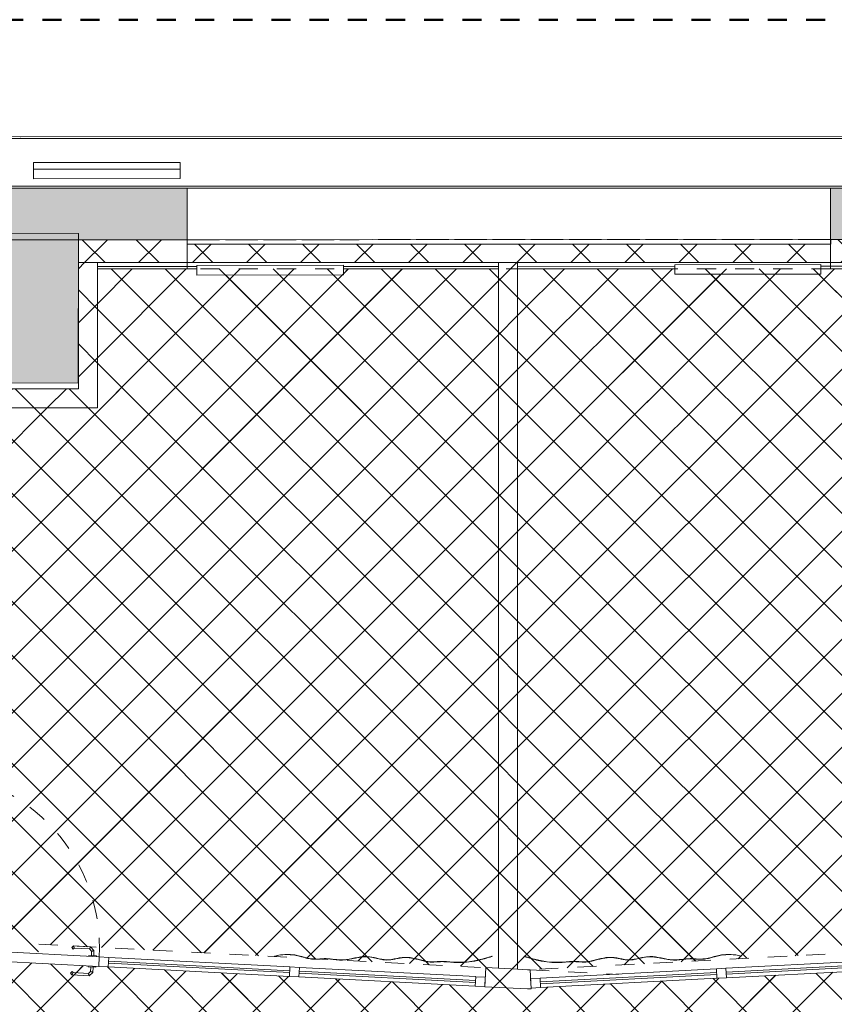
# Model space of a CAD drawing. Header units: metres. Extents: x 82 to 222, y -4 to 154.
# Tile 165 of 214: x 122.95 to 127.21, y 130.41 to 135.57. Entities that reach past the tile are written whole.
import ezdxf

# ---------------------------------------------------------------- set-up
doc = ezdxf.new("R2010")
doc.units = ezdxf.units.M
for name, pattern in [('Centre', [0.0125, 0.0025, -0.001875, 0.00625, -0.001875]), ('Projeté', [0.003969, 0.002381, -0.001587]), ('Tiret', [0.0025, 0.00125, -0.00125])]:
    doc.linetypes.add(name, pattern=pattern)
doc.layers.add('A-AREA', color=9, linetype='Tiret', lineweight=5, true_color=0x808080)
doc.layers.add('A-DETL', color=7, linetype='Continuous', lineweight=5, true_color=0x00a600)
for name, color, linetype, lineweight in [('A-AREA-PATT', 7, 'Continuous', 5), ('A-DETL-GENF', 7, 'Continuous', 5), ('A-DOOR', 7, 'Continuous', 5), ('A-GENM', 7, 'Continuous', 5), ('A-GLAZ', 7, 'Continuous', 5), ('A-GLAZ-CURT', 7, 'Continuous', 5), ('A-GLAZ-CWMG', 7, 'Continuous', 5), ('A-WALL', 7, 'Continuous', 5), ('I-WALL', 7, 'Continuous', 5), ('Q-SPCQ', 7, 'Continuous', 5), ('S-COLS', 7, 'Continuous', 5)]:
    doc.layers.add(name, color=color, linetype=linetype, lineweight=lineweight)
doc.layers.add('A-WALL-PATT', color=7, linetype='Continuous', true_color=0x2a2a2a)
pattern_1 = [(45, (-65.317, 107.194), (-0.14142136, 0.14142136), []), (135, (-65.317, 107.194), (-0.14142136, -0.14142136), [])]

# ---------------------------------------------------------------- blocks, each defined once
blk = doc.blocks.new('Profil creux rectangulaire RHS - 270x75RHS-5286565-DCE-Plan de reperage des sol- rez de rue-200 - Dépendante 1')
at = {"layer": 'S-COLS'}
blk.add_line((-0.0293, 0.135), (-0.0315, 0.135), dxfattribs=at)
blk = doc.blocks.new('OMD_1PP - GRZ_simple 2-4746474-DCE-Plan de reperage des sol- rez de rue-200 - Dépendante 1')
at = {"layer": 'A-DOOR'}
for p, q in [((-0.4625, 0.955), (-0.4125, 0.955)), ((-0.4625, 0.955), (-0.4625, 0.025)), ((-0.4025, 0.955), (-0.4625, 0.955)), ((-0.4125, 0.955), (-0.4125, 0.025)), ((0.325, 0.076), (0.3161, 0.0671)), ((0.3161, 0.0671), (0.3246, 0.0587)), ((0.3299, 0.064), (0.3246, 0.0587)), ((0.415, 0.076), (0.325, 0.076)), ((0.3299, 0.064), (0.41, 0.064)), ((0.41, 0.064), (0.4215, 0.0525)), ((0.4335, 0.0575), (0.415, 0.076)), ((0.4215, 0.0525), (0.4215, 0.03)), ((0.4335, 0.03), (0.4335, 0.0575)), ((-0.4125, 0.025), (-0.4625, 0.025)), ((0.4625, 0.025), (-0.4625, 0.025)), ((-0.4625, 0.025), (-0.4625, -0.025)), ((0.4475, 0.03), (0.4075, 0.03)), ((0.4075, 0.025), (0.4075, 0.03)), ((0.4475, 0.025), (0.4475, 0.03)), ((0.4625, -0.025), (0.4625, 0.025)), ((-0.4625, -0.025), (0.4625, -0.025)), ((0.4075, -0.03), (0.4075, -0.025)), ((0.4075, -0.03), (0.4475, -0.03)), ((0.4215, -0.03), (0.4215, -0.0527)), ((0.4335, -0.03), (0.4335, -0.0577)), ((0.4475, -0.03), (0.4475, -0.025)), ((0.3247, -0.0587), (0.3162, -0.0672)), ((0.3162, -0.0672), (0.325, -0.076)), ((0.3247, -0.0587), (0.33, -0.064)), ((0.4151, -0.076), (0.325, -0.076)), ((0.4102, -0.064), (0.33, -0.064)), ((0.4215, -0.0527), (0.4102, -0.064)), ((0.4335, -0.0577), (0.4151, -0.076))]:
    blk.add_line(p, q, dxfattribs=at)
at = {"layer": 'A-DOOR', "linetype": 'Tiret'}
blk.add_arc((-0.4625, 0.025), 0.925, 360, 90, dxfattribs=at)
at = {"layer": 'A-DOOR'}
for points in [[(0.325, 0.076), (0.3255, 0.0747), (0.3266, 0.072), (0.3283, 0.0679), (0.3294, 0.0653), (0.3299, 0.064)], [(0.415, 0.076), (0.4145, 0.0747), (0.4133, 0.072), (0.4117, 0.0679), (0.4105, 0.0653), (0.41, 0.064)], [(0.4335, 0.0575), (0.4322, 0.0569), (0.4295, 0.0558), (0.4255, 0.0541), (0.4228, 0.053), (0.4215, 0.0525)], [(0.33, -0.064), (0.3294, -0.0653), (0.3283, -0.068), (0.3266, -0.0721), (0.3255, -0.0747), (0.325, -0.076)], [(0.4102, -0.064), (0.4107, -0.0653), (0.4118, -0.068), (0.4135, -0.0721), (0.4146, -0.0747), (0.4151, -0.076)], [(0.4215, -0.0527), (0.4228, -0.0532), (0.4255, -0.0543), (0.4295, -0.056), (0.4322, -0.0571), (0.4335, -0.0577)]]:
    blk.add_open_spline(points, degree=3, dxfattribs=at)
blk = doc.blocks.new('Meneau rectangulaire - ht 100x50-5394103-DCE-Plan de reperage des sol- rez de rue-200 - Dépendante 1')
at = {"layer": 'A-GLAZ-CWMG'}
for p, q in [((124.3609, 130.6032), (123.4122, 130.6529)), ((124.3583, 130.5532), (123.4096, 130.603))]:
    blk.add_line(p, q, dxfattribs=at)
blk = doc.blocks.new('Meneau rectangulaire - ht 100x50-5394108-DCE-Plan de reperage des sol- rez de rue-200 - Dépendante 1')
at = {"layer": 'A-GLAZ-CWMG'}
for p, q in [((126.5953, 130.5934), (125.6716, 130.545)), ((126.5979, 130.5435), (125.6742, 130.4951))]:
    blk.add_line(p, q, dxfattribs=at)
blk = doc.blocks.new('A6305 - Drapes - A6305 - Drapes_ Pair 36_x 3_-V57-DCE-Plan de reperage des sol- rez de rue-200 - Dépendante 1')
at = {"layer": 'Q-SPCQ', "true_color": 0x787878}
h = blk.add_hatch(dxfattribs=at)
h.set_pattern_fill('FP_10', color=8, style=0, pattern_type=2)
h.set_pattern_definition([(43.782, (-192.676, -19.76), (-0.41488, 0.432905), []), (133.782, (-192.676, -19.76), (-0.432905, -0.41488), [])])
h.paths.add_polyline_path([(-1.1373, -0.3954), (-1.1378, -0.3942), (-1.1718, -0.3927), (-1.2122, -0.3874), (-1.2599, -0.3765), (-1.2598, -0.3776), (-1.2086, -0.389), (-1.1713, -0.3939)])
h.paths.add_polyline_path([(-0.3639, -0.3927), (-0.2587, -0.373), (-0.2211, -0.3743), (-0.2212, -0.3733), (-0.259, -0.3719), (-0.2912, -0.3754), (-0.3644, -0.3917)])
at = {"layer": 'Q-SPCQ'}
for p, q in [((-1.316, -0.3585), (-1.316, -0.3597)), ((-0.1771, -0.3828), (-0.1768, -0.3818))]:
    blk.add_line(p, q, dxfattribs=at)
for points, knots in [([(-0.1768, -0.3818), (-0.2636, -0.3585), (-0.3634, -0.4051), (-0.4503, -0.3818), (-0.5369, -0.4051), (-0.6648, -0.3585), (-0.7646, -0.4051), (-0.8644, -0.3585), (-0.9922, -0.4051), (-1.0562, -0.3818), (-1.1881, -0.4051), (-1.316, -0.3585)], [0, 0, 0, 0, 0.173053, 0.346005, 0.534447, 0.734953, 0.947626, 1.160298, 1.347851, 1.549659, 1.751467, 1.751467, 1.751467, 1.751467]), ([(-1.316, -0.3597), (-1.2888, -0.3695), (-1.2401, -0.384), (-1.1814, -0.394), (-1.1348, -0.3961), (-1.1043, -0.3944), (-1.0837, -0.393), (-1.0654, -0.3923), (-1.0458, -0.3928), (-1.0258, -0.3945), (-1.0074, -0.396), (-0.9917, -0.396), (-0.9781, -0.3946), (-0.9635, -0.3921), (-0.9439, -0.3876), (-0.9191, -0.3815), (-0.8939, -0.3765), (-0.8695, -0.3744), (-0.8464, -0.3763), (-0.8242, -0.3805), (-0.8027, -0.3854), (-0.7817, -0.3894), (-0.7607, -0.3908), (-0.7398, -0.3884), (-0.7188, -0.384), (-0.6974, -0.3792), (-0.6753, -0.3756), (-0.6521, -0.3749), (-0.6274, -0.378), (-0.602, -0.3832), (-0.5766, -0.389), (-0.5559, -0.393), (-0.5399, -0.395), (-0.5244, -0.3958), (-0.506, -0.3951), (-0.4886, -0.3933), (-0.475, -0.3919), (-0.4615, -0.3908), (-0.4482, -0.3903), (-0.4347, -0.3911), (-0.4208, -0.3924), (-0.4026, -0.3942), (-0.3785, -0.3946), (-0.3511, -0.3913), (-0.3225, -0.3832), (-0.292, -0.3761), (-0.26, -0.3722), (-0.2225, -0.3731), (-0.193, -0.3785), (-0.1771, -0.3828)], [0, 0, 0, 0, 0.042719, 0.085437, 0.128156, 0.170875, 0.192234, 0.213594, 0.256312, 0.299031, 0.34175, 0.384468, 0.405828, 0.427187, 0.469906, 0.512625, 0.555343, 0.598062, 0.640781, 0.683499, 0.726218, 0.768937, 0.811656, 0.854374, 0.897093, 0.939812, 0.98253, 1.025249, 1.067968, 1.110687, 1.153405, 1.196124, 1.217483, 1.238843, 1.281562, 1.32428, 1.34564, 1.366999, 1.409718, 1.431077, 1.452436, 1.495155, 1.537874, 1.580593, 1.623311, 1.65535, 1.687389, 1.719428, 1.751467, 1.751467, 1.751467, 1.751467]), ([(-1.0651, -0.3913), (-1.0296, -0.3913), (-1.0043, -0.3986), (-0.9656, -0.3911), (-0.958, -0.3894)], [-1.5285534, -1.5285534, -1.5285534, -1.5285534, -1.3478512, -1.3056393, -1.3056393, -1.3056393, -1.3056393]), ([(-0.9571, -0.3905), (-0.9605, -0.3913), (-0.9676, -0.3928), (-0.9781, -0.3946), (-0.9917, -0.396), (-1.0074, -0.396), (-1.0258, -0.3945), (-1.0444, -0.3929), (-1.0581, -0.3925), (-1.0646, -0.3925)], [-0.4458281, -0.4458281, -0.4458281, -0.4458281, -0.4271872, -0.4058278, -0.3844685, -0.3417497, -0.299031, -0.2563123, -0.222914, -0.222914, -0.222914, -0.222914]), ([(-0.8844, -0.3746), (-0.8809, -0.3743), (-0.8368, -0.3714), (-0.7646, -0.4051), (-0.6648, -0.3585), (-0.5369, -0.4051), (-0.453, -0.3826), (-0.3974, -0.3961), (-0.3644, -0.3917)], [-1.1782599, -1.1782599, -1.1782599, -1.1782599, -1.1602982, -0.9476257, -0.7349533, -0.5344467, -0.3460053, -0.1910692, -0.1910692, -0.1910692, -0.1910692]), ([(-0.3639, -0.3927), (-0.3687, -0.3933), (-0.3823, -0.3946), (-0.4026, -0.3942), (-0.4208, -0.3924), (-0.4347, -0.3911), (-0.4482, -0.3903), (-0.4615, -0.3908), (-0.475, -0.3919), (-0.4886, -0.3933), (-0.506, -0.3951), (-0.5244, -0.3958), (-0.5399, -0.395), (-0.5559, -0.393), (-0.5766, -0.389), (-0.602, -0.3832), (-0.6274, -0.378), (-0.6521, -0.3749), (-0.6753, -0.3756), (-0.6974, -0.3792), (-0.7188, -0.384), (-0.7398, -0.3884), (-0.7607, -0.3908), (-0.7817, -0.3894), (-0.8027, -0.3854), (-0.8242, -0.3805), (-0.8464, -0.3763), (-0.8663, -0.3746), (-0.879, -0.3753), (-0.8837, -0.3758)], [-1.5603982, -1.5603982, -1.5603982, -1.5603982, -1.5378738, -1.4951551, -1.4524364, -1.431077, -1.4097177, -1.3669989, -1.3456396, -1.3242802, -1.2815615, -1.2388428, -1.2174834, -1.1961241, -1.1534054, -1.1106866, -1.0679679, -1.0252492, -0.9825305, -0.9398118, -0.8970931, -0.8543743, -0.8116556, -0.7689369, -0.7262182, -0.6834995, -0.6407808, -0.598062, -0.5732075, -0.5732075, -0.5732075, -0.5732075])]:
    blk.add_open_spline(points, degree=3, knots=knots, dxfattribs=at)
blk = doc.blocks.new('Meneau rectangulaire - ht 100x50-5394109-DCE-Plan de reperage des sol- rez de rue-200 - Dépendante 1')
at = {"layer": 'A-GLAZ-CWMG'}
for p, q in [((127.5939, 130.6458), (126.6452, 130.5961)), ((127.5965, 130.5958), (126.6478, 130.5461))]:
    blk.add_line(p, q, dxfattribs=at)
blk = doc.blocks.new('OMD_Ouvrant - Oscillo Battant-4982624-DCE-Plan de reperage des sol- rez de rue-200 - Dépendante 1')
at = {"layer": 'A-GLAZ'}
for p, q in [((-0.3838, -0.05), (-0.3838, 0)), ((-0.3838, 0), (0.3838, 0)), ((0.3838, -0.05), (-0.3838, -0.05)), ((0.3838, 0), (0.3838, -0.05))]:
    blk.add_line(p, q, dxfattribs=at)
blk = doc.blocks.new('Panneau système - Vitré _vitro-4698973-DCE-Plan de reperage des sol- rez de rue-200 - Dépendante 1')
at = {"layer": 'A-GLAZ-CURT'}
for p, q in [((-0.475, 0.005), (0.475, 0.005)), ((-0.475, -0.005), (-0.475, 0.005)), ((0.475, -0.005), (0.475, 0.005)), ((0.475, -0.005), (-0.475, -0.005))]:
    blk.add_line(p, q, dxfattribs=at)
blk = doc.blocks.new('Meneau rectangulaire - 50x50 Int-4698787-DCE-Plan de reperage des sol- rez de rue-200 - Dépendante 1')
at = {"layer": 'A-GLAZ-CWMG'}
for p, q in [((0, 0.025), (-0.05, 0.025)), ((-0.05, 0.025), (-0.05, -0.025)), ((0, 0.025), (0, -0.025)), ((-0.05, -0.025), (0, -0.025))]:
    blk.add_line(p, q, dxfattribs=at)
blk = doc.blocks.new('Meneau rectangulaire - 50x50 Int-4698834-DCE-Plan de reperage des sol- rez de rue-200 - Dépendante 1')
at = {"layer": 'A-GLAZ-CWMG'}
for p, q in [((0.025, 0.025), (-0.025, 0.025)), ((0.025, 0.025), (0.025, -0.025)), ((-0.025, -0.025), (0.025, -0.025))]:
    blk.add_line(p, q, dxfattribs=at)
blk = doc.blocks.new('Meneau rectangulaire - 50x50 Int-V58-DCE-Plan de reperage des sol- rez de rue-200 - Dépendante 1')
at = {"layer": 'A-GLAZ-CWMG'}
for p, q in [((0, 0.025), (-0.05, 0.025)), ((-0.05, 0.025), (-0.05, -0.025)), ((0, 0.025), (0, -0.025)), ((-0.05, -0.025), (0, -0.025))]:
    blk.add_line(p, q, dxfattribs=at)
blk = doc.blocks.new('Panneau système - Vitré _vitro-4698978-DCE-Plan de reperage des sol- rez de rue-200 - Dépendante 1')
at = {"layer": 'A-GLAZ-CURT'}
for p, q in [((-0.4625, 0.005), (0.4625, 0.005)), ((-0.4625, -0.005), (-0.4625, 0.005)), ((0.4625, -0.005), (0.4625, 0.005)), ((0.4625, -0.005), (-0.4625, -0.005))]:
    blk.add_line(p, q, dxfattribs=at)
blk = doc.blocks.new('Meneau rectangulaire - 50x50 Int-V60-DCE-Plan de reperage des sol- rez de rue-200 - Dépendante 1')
at = {"layer": 'A-GLAZ-CWMG'}
for p, q in [((0.025, 0.025), (-0.025, 0.025)), ((-0.025, 0.025), (-0.025, -0.025)), ((0.025, 0.025), (0.025, -0.025)), ((-0.025, -0.025), (0.025, -0.025))]:
    blk.add_line(p, q, dxfattribs=at)
blk = doc.blocks.new('Meneau rectangulaire - ht 100x50-5394105-DCE-Plan de reperage des sol- rez de rue-200 - Dépendante 1')
at = {"layer": 'A-GLAZ-CWMG'}
for p, q in [((125.3346, 130.5522), (124.4109, 130.6006)), ((125.332, 130.5022), (124.4083, 130.5506))]:
    blk.add_line(p, q, dxfattribs=at)
blk = doc.blocks.new('A6305 - Drapes - A6305 - Drapes_ Pair 36_x 3_-V63-DCE-Plan de reperage des sol- rez de rue-200 - Dépendante 1')
at = {"layer": 'Q-SPCQ', "true_color": 0x787878}
h = blk.add_hatch(dxfattribs=at)
h.set_pattern_fill('FP_12', color=8, style=0, pattern_type=2)
h.set_pattern_definition([(226.218, (188.879, 27.874), (0.432905, -0.41488), []), (316.218, (188.879, 27.874), (0.41488, 0.432905), [])])
h.paths.add_polyline_path([(-1.1373, 0.3954), (-1.1713, 0.3939), (-1.2119, 0.3885), (-1.2598, 0.3776), (-1.2599, 0.3765), (-1.2122, 0.3874), (-1.1718, 0.3927), (-1.1093, 0.3934), (-1.1087, 0.3946)])
h.paths.add_polyline_path([(-0.9571, 0.3905), (-0.958, 0.3894), (-0.8844, 0.3746), (-0.8837, 0.3758), (-0.9209, 0.3821), (-0.9393, 0.3864)])
h.paths.add_polyline_path([(-0.3639, 0.3927), (-0.3644, 0.3917), (-0.259, 0.3719), (-0.2212, 0.3733), (-0.2211, 0.3743), (-0.2587, 0.373), (-0.2907, 0.3764), (-0.3423, 0.3885)])
at = {"layer": 'Q-SPCQ'}
for p, q in [((-0.1768, 0.3818), (-0.1771, 0.3828)), ((-1.316, 0.3597), (-1.316, 0.3585))]:
    blk.add_line(p, q, dxfattribs=at)
for points, knots in [([(-1.316, 0.3585), (-1.1881, 0.4051), (-1.0562, 0.3818), (-0.9922, 0.4051), (-0.8644, 0.3585), (-0.7646, 0.4051), (-0.6648, 0.3585), (-0.5369, 0.4051), (-0.4503, 0.3818), (-0.3634, 0.4051), (-0.2636, 0.3585), (-0.1768, 0.3818)], [-1.751467, -1.751467, -1.751467, -1.751467, -1.549659, -1.347851, -1.160298, -0.947626, -0.734953, -0.534447, -0.346005, -0.173053, 0, 0, 0, 0]), ([(-0.1771, 0.3828), (-0.193, 0.3785), (-0.2225, 0.3731), (-0.26, 0.3722), (-0.292, 0.3761), (-0.3225, 0.3832), (-0.3511, 0.3913), (-0.3785, 0.3946), (-0.4026, 0.3942), (-0.4208, 0.3924), (-0.4347, 0.3911), (-0.4482, 0.3903), (-0.4615, 0.3908), (-0.475, 0.3919), (-0.4886, 0.3933), (-0.506, 0.3951), (-0.5244, 0.3958), (-0.5399, 0.395), (-0.5559, 0.393), (-0.5766, 0.389), (-0.602, 0.3832), (-0.6274, 0.378), (-0.6521, 0.3749), (-0.6753, 0.3756), (-0.6974, 0.3792), (-0.7188, 0.384), (-0.7398, 0.3884), (-0.7607, 0.3908), (-0.7817, 0.3894), (-0.8027, 0.3854), (-0.8242, 0.3805), (-0.8464, 0.3763), (-0.8695, 0.3744), (-0.8939, 0.3765), (-0.9191, 0.3815), (-0.9439, 0.3876), (-0.9635, 0.3921), (-0.9781, 0.3946), (-0.9917, 0.396), (-1.0074, 0.396), (-1.0258, 0.3945), (-1.0458, 0.3928), (-1.0654, 0.3923), (-1.0837, 0.393), (-1.1043, 0.3944), (-1.1348, 0.3961), (-1.1814, 0.394), (-1.2401, 0.384), (-1.2888, 0.3695), (-1.316, 0.3597)], [-1.751467, -1.751467, -1.751467, -1.751467, -1.719428, -1.687389, -1.65535, -1.623311, -1.580593, -1.537874, -1.495155, -1.452436, -1.431077, -1.409718, -1.366999, -1.34564, -1.32428, -1.281562, -1.238843, -1.217483, -1.196124, -1.153405, -1.110687, -1.067968, -1.025249, -0.98253, -0.939812, -0.897093, -0.854374, -0.811656, -0.768937, -0.726218, -0.683499, -0.640781, -0.598062, -0.555343, -0.512625, -0.469906, -0.427187, -0.405828, -0.384468, -0.34175, -0.299031, -0.256312, -0.213594, -0.192234, -0.170875, -0.128156, -0.085437, -0.042719, 0, 0, 0, 0]), ([(-0.958, 0.3894), (-0.9656, 0.3911), (-1.0043, 0.3986), (-1.0296, 0.3913), (-1.0651, 0.3913)], [1.3056393, 1.3056393, 1.3056393, 1.3056393, 1.3478512, 1.5285534, 1.5285534, 1.5285534, 1.5285534]), ([(-1.0646, 0.3925), (-1.0581, 0.3925), (-1.0444, 0.3929), (-1.0258, 0.3945), (-1.0074, 0.396), (-0.9917, 0.396), (-0.9781, 0.3946), (-0.9676, 0.3928), (-0.9605, 0.3913), (-0.9571, 0.3905)], [0.222914, 0.222914, 0.222914, 0.222914, 0.2563123, 0.299031, 0.3417497, 0.3844685, 0.4058278, 0.4271872, 0.4458281, 0.4458281, 0.4458281, 0.4458281]), ([(-0.3644, 0.3917), (-0.3974, 0.3961), (-0.453, 0.3826), (-0.5369, 0.4051), (-0.6648, 0.3585), (-0.7646, 0.4051), (-0.8368, 0.3714), (-0.8809, 0.3743), (-0.8844, 0.3746)], [0.1910692, 0.1910692, 0.1910692, 0.1910692, 0.3460053, 0.5344467, 0.7349533, 0.9476257, 1.1602982, 1.1782599, 1.1782599, 1.1782599, 1.1782599]), ([(-0.8837, 0.3758), (-0.879, 0.3753), (-0.8663, 0.3746), (-0.8464, 0.3763), (-0.8242, 0.3805), (-0.8027, 0.3854), (-0.7817, 0.3894), (-0.7607, 0.3908), (-0.7398, 0.3884), (-0.7188, 0.384), (-0.6974, 0.3792), (-0.6753, 0.3756), (-0.6521, 0.3749), (-0.6274, 0.378), (-0.602, 0.3832), (-0.5766, 0.389), (-0.5559, 0.393), (-0.5399, 0.395), (-0.5244, 0.3958), (-0.506, 0.3951), (-0.4886, 0.3933), (-0.475, 0.3919), (-0.4615, 0.3908), (-0.4482, 0.3903), (-0.4347, 0.3911), (-0.4208, 0.3924), (-0.4026, 0.3942), (-0.3823, 0.3946), (-0.3687, 0.3933), (-0.3639, 0.3927)], [0.5732075, 0.5732075, 0.5732075, 0.5732075, 0.598062, 0.6407808, 0.6834995, 0.7262182, 0.7689369, 0.8116556, 0.8543743, 0.8970931, 0.9398118, 0.9825305, 1.0252492, 1.0679679, 1.1106866, 1.1534054, 1.1961241, 1.2174834, 1.2388428, 1.2815615, 1.3242802, 1.3456396, 1.3669989, 1.4097177, 1.431077, 1.4524364, 1.4951551, 1.5378738, 1.5603982, 1.5603982, 1.5603982, 1.5603982])]:
    blk.add_open_spline(points, degree=3, knots=knots, dxfattribs=at)
blk = doc.blocks.new('OMD_Ouvrant - Oscillo Battant-4982625-DCE-Plan de reperage des sol- rez de rue-200 - Dépendante 1')
at = {"layer": 'A-GLAZ'}
for p, q in [((-0.3825, -0.05), (-0.3825, 0)), ((-0.3825, 0), (0.3825, 0)), ((0.3825, -0.05), (-0.3825, -0.05)), ((0.3825, 0), (0.3825, -0.05))]:
    blk.add_line(p, q, dxfattribs=at)
blk = doc.blocks.new('Ouverture-Fenêtre-Carrée - 3370x 1000mm-4885515-DCE-Plan de reperage des sol- rez de rue-200 - Dépendante 1')
at = {"layer": 'A-GENM'}
for p, q in [((-1.6932, -0.135), (-1.6932, 0.135)), ((1.6768, 0.135), (1.6768, -0.135))]:
    blk.add_line(p, q, dxfattribs=at)
at = {"layer": 'A-GENM', "linetype": 'Projeté'}
for p, q in [((-1.6932, 0.135), (1.6768, 0.135)), ((1.6768, -0.135), (-1.6932, -0.135))]:
    blk.add_line(p, q, dxfattribs=at)
blk = doc.blocks.new('Ouverture-Fenêtre-Carrée - 3370x 1000mm-4899162-DCE-Plan de reperage des sol- rez de rue-200 - Dépendante 1')
at = {"layer": 'A-GENM', "linetype": 'Projeté'}
for p, q in [((1.6768, 0.135), (-1.6932, 0.135)), ((-1.6932, -0.135), (1.6768, -0.135))]:
    blk.add_line(p, q, dxfattribs=at)
at = {"layer": 'A-GENM'}
for p, q in [((-1.6932, 0.135), (-1.6932, -0.135)), ((1.6768, -0.135), (1.6768, 0.135))]:
    blk.add_line(p, q, dxfattribs=at)
blk = doc.blocks.new('Ouverture-Fenêtre-Carrée - 3370x 1000mm-4899175-DCE-Plan de reperage des sol- rez de rue-200 - Dépendante 1')
at = {"layer": 'A-GENM'}
for p, q in [((-1.6932, -0.0765), (-1.6932, 0.0765)), ((1.6768, 0.0765), (1.6768, -0.0765))]:
    blk.add_line(p, q, dxfattribs=at)
at = {"layer": 'A-GENM', "linetype": 'Projeté'}
for p, q in [((-1.6932, 0.0765), (1.6768, 0.0765)), ((1.6768, -0.0765), (-1.6932, -0.0765))]:
    blk.add_line(p, q, dxfattribs=at)

msp = doc.modelspace()

# ---------------------------------------------------------------- hatches: boundary and pattern name
at = {"layer": 'A-AREA-PATT', "true_color": 0x808080}
h = msp.add_hatch(dxfattribs=at)
h.set_pattern_fill('FP_1', color=8, style=0, pattern_type=2)
h.set_pattern_definition(pattern_1)
h.paths.add_polyline_path([(125.4538, 130.596), (125.4538, 134.261), (124.6412, 134.2605), (124.6412, 134.2296), (123.8735, 134.2285), (123.8735, 134.2606), (123.353, 134.2605), (123.353, 133.5327), (122.3264, 133.5327), (122.3264, 130.7599), (122.3913, 130.7565), (122.3886, 130.7065), (123.0437, 130.6722), (123.0464, 130.7221), (124.442, 130.6511), (124.3859, 130.6644), (124.3623, 130.6674), (124.3247, 130.6669), (124.3248, 130.6679), (124.3706, 130.6674), (124.399, 130.6633), (124.4676, 130.6477), (125.4213, 130.5977)])
h.paths.add_polyline_path([(125.2402, 130.6263), (125.2408, 130.6275), (125.2748, 130.6283), (125.3152, 130.6328), (125.3845, 130.649), (125.3631, 130.6415), (125.315, 130.6316), (125.2743, 130.6271), (125.2408, 130.6263)])
h = msp.add_hatch(dxfattribs=at)
h.set_pattern_fill('FP_1', color=8, style=0, pattern_type=2)
h.set_pattern_definition(pattern_1)
h.paths.add_polyline_path([(125.6053, 130.588), (127.6851, 130.6979), (127.6905, 130.7019), (127.7785, 130.7065), (127.7851, 130.7023), (127.9638, 130.7116), (127.9662, 130.6653), (128.6175, 130.6994), (128.6151, 130.7458), (128.6838, 130.7494), (128.6838, 133.5327), (127.6538, 133.5327), (127.6538, 134.2615), (127.1416, 134.261), (127.1416, 134.2333), (126.3766, 134.2322), (126.3765, 134.2612), (125.5538, 134.261), (125.5538, 130.5907), (125.5981, 130.5884)])
h.paths.add_polyline_path([(125.7673, 130.6263), (125.7226, 130.6283), (125.6868, 130.6328), (125.6216, 130.6482), (125.6499, 130.6415), (125.7028, 130.6316), (125.7332, 130.6283), (125.7958, 130.6289), (125.7913, 130.6275)])
h.paths.add_polyline_path([(125.9473, 130.635), (125.9473, 130.6363), (126.0197, 130.6525), (126.0197, 130.6513), (125.9825, 130.644), (125.9641, 130.6393)])
h.paths.add_polyline_path([(126.5405, 130.6455), (126.5405, 130.6466), (126.6452, 130.6685), (126.6887, 130.6669), (126.6827, 130.6669), (126.6449, 130.6674), (126.6127, 130.6632), (126.5612, 130.6499)])
at = {"layer": 'A-AREA-PATT', "true_color": 0x696969}
h = msp.add_hatch(dxfattribs=at)
h.set_pattern_fill('FP_1', color=251, style=0, pattern_type=2)
h.set_pattern_definition(pattern_1)
h.paths.add_polyline_path([(130.5924, 117.699), (132.0224, 117.699), (132.0224, 117.749), (132.1693, 117.749), (132.1693, 117.7456), (135.0933, 117.7465), (135.0933, 118.4964), (135.99, 118.4964), (135.9887, 130.8493), (135.9287, 130.8493), (135.9287, 130.8993), (134.4987, 130.8993), (134.4987, 130.8493), (134.3237, 130.8493), (134.3237, 130.8393), (134.2887, 130.8393), (134.2887, 130.8793), (134.2737, 130.8793), (134.2737, 130.8893), (134.3237, 130.8893), (134.3237, 130.8993), (132.6237, 130.8993), (132.6237, 130.8893), (132.6737, 130.8893), (132.6737, 130.8793), (132.6587, 130.8793), (132.6587, 130.8393), (132.6237, 130.8393), (132.6237, 130.8493), (132.5021, 130.8493), (130.0837, 130.7215), (130.0839, 130.7176), (130.07, 130.7166), (130.0714, 130.6893), (130.0522, 130.6698), (129.964, 130.6652), (129.956, 130.675), (129.9628, 130.6825), (129.9683, 130.6775), (130.0503, 130.6837), (130.0592, 130.6936), (130.058, 130.7162), (130.044, 130.716), (130.0437, 130.7205), (128.6203, 130.6459), (128.6188, 130.6494), (127.7014, 130.6013), (127.7014, 130.5963), (127.6877, 130.5952), (127.6909, 130.5711), (127.7008, 130.5622), (127.7827, 130.5685), (127.7865, 130.5715), (127.7935, 130.5625), (127.7846, 130.5546), (127.6965, 130.55), (127.677, 130.5692), (127.6757, 130.595), (127.6616, 130.5958), (127.6614, 130.5992), (125.6242, 130.4925), (125.6229, 130.4888), (125.5862, 130.4889), (123.3447, 130.6056), (123.3445, 130.6014), (123.3305, 130.6019), (123.329, 130.5745), (123.3068, 130.5573), (123.2197, 130.5618), (123.2114, 130.5711), (123.2216, 130.5777), (123.2254, 130.5735), (123.3068, 130.5706), (123.3173, 130.5801), (123.3173, 130.6028), (123.3046, 130.6056), (123.3045, 130.6085), (121.1642, 130.7206), (121.1639, 130.7157), (121.1499, 130.7162), (121.1501, 130.6923), (121.1595, 130.6818), (121.2419, 130.6797), (121.2452, 130.6826), (121.253, 130.6736), (121.241, 130.6655), (121.1539, 130.6701), (121.1367, 130.6923), (121.1365, 130.7171), (121.124, 130.7177), (121.124, 130.7228), (119.0825, 130.8295), (118.4184, 130.8295), (118.4184, 130.8195), (118.3834, 130.8195), (118.3834, 130.8595), (118.3684, 130.8595), (118.3684, 130.8695), (118.4184, 130.8695), (118.4184, 130.8795), (116.7184, 130.8795), (116.7184, 130.8695), (116.7684, 130.8695), (116.7684, 130.8595), (116.7534, 130.8595), (116.7534, 130.8195), (116.7184, 130.8195), (116.7184, 130.8295), (116.5334, 130.8295), (116.5334, 130.8795), (115.1034, 130.8795), (115.1034, 130.8295), (115.028, 130.8295), (115.0283, 117.7409), (120.7518, 117.7429), (120.7533, 119.3234), (121.9758, 119.3234), (121.9761, 119.2734), (125.5924, 119.2734), (125.5924, 119.2784), (125.6064, 119.2784), (125.6064, 119.3061), (125.6264, 119.3244), (125.7159, 119.3234), (125.7237, 119.3156), (125.7149, 119.3075), (125.7099, 119.3124), (125.6281, 119.3108), (125.6184, 119.3011), (125.6184, 119.2784), (125.6324, 119.2784), (125.6324, 119.2734), (129.0074, 119.2734), (129.008, 119.3234), (130.5202, 119.3234), (130.5205, 117.749), (130.5924, 117.749), (130.5924, 117.7452)])
h.paths.add_polyline_path([(119.0715, 119.8675), (119.0198, 119.9534), (119.031, 119.9615), (119.0714, 119.9454), (119.0705, 120.9897), (119.0302, 120.9735), (119.019, 120.9816), (119.0706, 121.0675), (119.1315, 121.0676), (119.1325, 121.0661), (119.1832, 120.9818), (119.1729, 120.9741), (119.1316, 120.9897), (119.1325, 119.9454), (119.1737, 119.9611), (119.184, 119.9535), (119.13, 119.8676), (119.0756, 119.8675)])
h.paths.add_polyline_path([(119.0755, 121.1175), (119.0746, 121.1175), (119.0696, 121.1191), (119.0188, 121.2034), (119.03, 121.2115), (119.0705, 121.1954), (119.0686, 122.2393), (119.0293, 122.2235), (119.018, 122.2316), (119.0697, 122.3175), (119.1315, 122.3161), (119.1822, 122.2318), (119.1719, 122.2241), (119.1307, 122.2397), (119.1325, 121.1958), (119.1727, 121.2111), (119.183, 121.2035), (119.129, 121.1176), (119.0756, 121.1175)])
h.paths.add_polyline_path([(119.0755, 122.3675), (119.0686, 122.3691), (119.0179, 122.4534), (119.0291, 122.4615), (119.0695, 122.4454), (119.0686, 123.4897), (119.0283, 123.4735), (119.0171, 123.4816), (119.0687, 123.5675), (119.1306, 123.5661), (119.1813, 123.4818), (119.171, 123.4741), (119.1297, 123.4897), (119.1306, 122.4454), (119.1717, 122.4611), (119.1821, 122.4535), (119.1281, 122.3676), (119.1079, 122.3676)])
h.paths.add_polyline_path([(115.1148, 123.5106), (115.0289, 123.5646), (115.0304, 123.624), (115.1147, 123.6748), (115.1228, 123.6636), (115.1067, 123.6232), (116.151, 123.624), (116.1348, 123.6643), (116.1429, 123.6756), (116.2288, 123.624), (116.2288, 123.563), (116.1431, 123.5114), (116.1354, 123.5217), (116.151, 123.563), (115.1067, 123.5621), (115.1224, 123.5209)])
h.paths.add_polyline_path([(116.4648, 123.5115), (116.3789, 123.5655), (116.3804, 123.6249), (116.4647, 123.6757), (116.4728, 123.6645), (116.4567, 123.624), (117.501, 123.6249), (117.4848, 123.6652), (117.4929, 123.6765), (117.5788, 123.6248), (117.5774, 123.563), (117.4931, 123.5123), (117.4854, 123.5226), (117.501, 123.5638), (116.4567, 123.563), (116.4724, 123.5218)])
h.paths.add_polyline_path([(117.8148, 123.5124), (117.7289, 123.5664), (117.7304, 123.6258), (117.8147, 123.6766), (117.8228, 123.6654), (117.8067, 123.625), (118.851, 123.6258), (118.8348, 123.6662), (118.8429, 123.6774), (118.9288, 123.6258), (118.9288, 123.5648), (118.8431, 123.5132), (118.8354, 123.5235), (118.851, 123.5648), (117.8071, 123.563), (117.8224, 123.5227)])
h.paths.add_polyline_path([(119.0736, 123.6275), (119.0727, 123.6275), (119.0677, 123.6291), (119.0169, 123.7134), (119.0282, 123.7215), (119.0686, 123.7054), (119.0677, 124.7497), (119.0274, 124.7335), (119.0162, 124.7416), (119.0678, 124.8275), (119.1296, 124.8261), (119.1804, 124.7418), (119.17, 124.7341), (119.1288, 124.7497), (119.1306, 123.7058), (119.1708, 123.7211), (119.1812, 123.7135), (119.1272, 123.6276), (119.0746, 123.6275)])
h.paths.add_polyline_path([(119.0736, 124.8775), (119.0668, 124.8791), (119.016, 124.9634), (119.0272, 124.9715), (119.0676, 124.9554), (119.0658, 125.9993), (119.0264, 125.9835), (119.0152, 125.9916), (119.0668, 126.0775), (119.1277, 126.0776), (119.1287, 126.0761), (119.1794, 125.9918), (119.1691, 125.9841), (119.1278, 125.9997), (119.1296, 124.9558), (119.1699, 124.9711), (119.1802, 124.9635), (119.1262, 124.8776), (119.1079, 124.8776)])
h.paths.add_polyline_path([(119.0717, 126.1275), (119.0708, 126.1275), (119.0658, 126.1291), (119.015, 126.2134), (119.0263, 126.2215), (119.0667, 126.2054), (119.0658, 127.2497), (119.0255, 127.2335), (119.0142, 127.2416), (119.0659, 127.3275), (119.1277, 127.3261), (119.1785, 127.2418), (119.1681, 127.2341), (119.1269, 127.2497), (119.1287, 126.2058), (119.1689, 126.2211), (119.1792, 126.2135), (119.1252, 126.1276), (119.0718, 126.1275)])
at = {"layer": 'A-DETL-GENF', "true_color": 0x808080}
h = msp.add_hatch(dxfattribs=at)
h.set_pattern_fill('FP_1', color=8, style=0, pattern_type=2)
h.set_pattern_definition(pattern_1)
h.paths.add_polyline_path([(115.0283, 117.7415), (120.7518, 117.7452), (120.7533, 119.3234), (130.527, 119.3215), (130.5274, 117.749), (130.5324, 117.749), (130.5324, 117.7452), (132.0824, 117.7465), (132.0824, 117.749), (132.1693, 117.749), (132.1693, 117.7456), (135.0933, 117.7465), (135.0933, 118.4964), (135.99, 118.4964), (135.9887, 130.8493), (135.9637, 130.8493), (135.9637, 130.9493), (136.15, 130.9493), (136.1507, 133.8136), (134.4237, 133.8136), (134.4237, 130.9493), (134.4637, 130.9493), (134.4637, 130.8493), (132.5021, 130.8493), (125.5862, 130.4889), (119.0861, 130.8295), (116.5684, 130.8295), (116.5684, 130.9295), (116.6184, 130.9295), (116.6184, 134.2589), (114.8647, 134.2585), (114.8655, 130.9295), (115.0684, 130.9295), (115.0684, 130.8295), (115.028, 130.8295), (115.0283, 117.7416)])
h.paths.add_polyline_path([(119.0756, 119.8675), (119.0765, 119.8675), (119.0765, 119.8675)])
h.paths.add_polyline_path([(119.1325, 119.9454), (119.1325, 119.9454), (119.1325, 119.9454)])
h.paths.add_polyline_path([(119.0746, 122.3675), (119.0746, 122.3675), (119.0746, 122.3676)])
h.paths.add_polyline_path([(115.0337, 123.5621), (115.0337, 123.5621), (115.0289, 123.5621)])
h.paths.add_polyline_path([(115.0462, 123.5621), (115.0462, 123.5621), (115.0363, 123.5621)])
h.paths.add_polyline_path([(117.7337, 123.5639), (117.7337, 123.5639), (117.7289, 123.5639)])
h.paths.add_polyline_path([(125.6053, 130.588), (128.6838, 130.7494), (128.6838, 133.5327), (127.6538, 133.5327), (127.6538, 134.2615), (125.5538, 134.261), (125.5538, 130.5907), (125.5981, 130.5884)])
h.paths.add_polyline_path([(125.4538, 130.596), (125.4538, 134.261), (123.353, 134.2605), (123.353, 133.5327), (122.3264, 133.5327), (122.3264, 130.7599), (125.4213, 130.5977)])
h.paths.add_polyline_path([(128.7838, 130.7546), (132.5138, 130.9501), (132.5166, 133.4172), (131.5225, 133.4172), (131.5225, 134.2624), (128.7838, 134.2618), (128.7838, 130.7722)])
h.paths.add_polyline_path([(122.2264, 130.7651), (122.2264, 134.2602), (119.5222, 134.2594), (119.5222, 133.4238), (118.5184, 133.4238), (118.5184, 130.9295), (119.1079, 130.9285), (122.0882, 130.7724)])
at = {"layer": 'A-WALL-PATT'}
h = msp.add_hatch(color=256, dxfattribs=at)
h.paths.add_polyline_path([(114.8647, 134.4115), (119.6078, 134.4126), (119.6077, 134.6826), (114.8646, 134.6815), (114.8646, 134.5163)])
h.paths.add_polyline_path([(122.1378, 134.4132), (123.8231, 134.4136), (123.8231, 134.6836), (122.1377, 134.6832), (122.1378, 134.5163)])
h.paths.add_polyline_path([(127.1931, 134.4144), (128.8732, 134.4148), (128.8731, 134.6848), (127.1931, 134.6844), (127.1931, 134.5163)])
h.paths.add_polyline_path([(131.4032, 134.4154), (136.1509, 134.4165), (136.151, 134.6865), (131.4031, 134.6854), (131.4032, 134.5163)])
for points in [[(122.7531, 134.39), (123.2531, 134.39), (123.2532, 134.4468), (122.7532, 134.4473)], [(123.2523, 133.6627), (123.253, 134.39), (122.7531, 134.3899), (122.7531, 133.6633), (122.9509, 133.6631)]]:
    msp.add_hatch(color=256, dxfattribs=at).paths.add_polyline_path(points)
at = {"layer": 'A-WALL-PATT', "lineweight": 5, "true_color": 0x7e7e7e}
h = msp.add_hatch(dxfattribs=at)
h.set_pattern_fill('FP_1', color=8, style=0, pattern_type=2)
h.set_pattern_definition(pattern_1)
h.paths.add_polyline_path([(123.253, 134.39), (123.8231, 134.3901), (123.8231, 134.4136), (123.253, 134.4135)])
h.paths.add_polyline_path([(127.1939, 134.3903), (127.7538, 134.3903), (127.7538, 134.4145), (127.1939, 134.4144)])
h = msp.add_hatch(dxfattribs=at)
h.set_pattern_fill('FP_1', color=8, style=0, pattern_type=2)
h.set_pattern_definition(pattern_1)
h.paths.add_polyline_path([(123.253, 134.2935), (127.7538, 134.2945), (127.7538, 134.3903), (123.253, 134.39)])
at = {"layer": 'A-WALL-PATT', "lineweight": 5}
h = msp.add_hatch(dxfattribs=at)
h.set_pattern_fill('FP_1', style=0, pattern_type=2)
h.set_pattern_definition(pattern_1)
h.paths.add_polyline_path([(123.353, 133.6327), (123.353, 134.2935), (123.253, 134.2935), (123.253, 133.6327)])
h = msp.add_hatch(dxfattribs=at)
h.set_pattern_fill('FP_1', style=0, pattern_type=2)
h.set_pattern_definition(pattern_1)
h.paths.add_polyline_path([(125.5538, 130.5907), (125.5538, 134.294), (125.4538, 134.294), (125.4538, 130.596)])
h = msp.add_hatch(dxfattribs=at)
h.set_pattern_fill('FP_1', style=0, pattern_type=2)
h.set_pattern_definition(pattern_1)
h.paths.add_polyline_path([(122.9509, 133.5327), (123.353, 133.5327), (123.353, 133.6327), (122.3264, 133.6327), (122.3264, 133.5327), (122.4019, 133.5327)])
h = msp.add_hatch(dxfattribs=at)
h.set_pattern_fill('FP_1', style=0, pattern_type=2)
h.set_pattern_definition(pattern_1)
h.paths.add_polyline_path([(125.6053, 130.4879), (125.6244, 130.4889), (125.6192, 130.5888), (125.6053, 130.588), (125.6053, 130.4889)])
h.paths.add_polyline_path([(128.6203, 130.6459), (129.125, 130.6724), (129.1198, 130.7722), (128.6151, 130.7458)])
h.paths.add_polyline_path([(132.1209, 130.8294), (132.5137, 130.8499), (132.5137, 130.9501), (132.1156, 130.9292), (132.1198, 130.8499)])
h = msp.add_hatch(dxfattribs=at)
h.set_pattern_fill('FP_1', style=0, pattern_type=2)
h.set_pattern_definition(pattern_1)
h.paths.add_polyline_path([(125.6053, 130.4879), (125.6053, 130.588), (125.3872, 130.5995), (125.3819, 130.4996), (125.5538, 130.4906)])
h.paths.add_polyline_path([(122.386, 130.6566), (122.3913, 130.7565), (122.0882, 130.7724), (122.0829, 130.6725), (122.3264, 130.6597)])
h.paths.add_polyline_path([(119.0871, 130.8295), (119.0923, 130.9294), (119.0897, 130.9295)])

# ---------------------------------------------------------------- linework, layer by layer
at = {"layer": 'A-AREA'}
for p, q in [((123.0464, 130.7221), (124.4535, 130.6484)), ((127.9638, 130.7116), (125.6192, 130.5888)), ((124.4605, 130.648), (125.3872, 130.5995)), ((125.6193, 130.5873), (126.083, 130.563))]:
    msp.add_line(p, q, dxfattribs=at)
at = {"layer": 'A-DETL', "color": 1, "linetype": 'Centre', "lineweight": 50, "true_color": 0xff0000}
msp.add_line((114.2644, 135.5664), (136.7816, 135.5664), dxfattribs=at)
at = {"layer": 'A-WALL'}
for p, q in [((135.6651, 134.9564), (115.3576, 134.9516)), ((135.6651, 134.9464), (115.3576, 134.9416)), ((135.6652, 134.6964), (115.3577, 134.6916)), ((123.8231, 134.6836), (127.1931, 134.6844))]:
    msp.add_line(p, q, dxfattribs=at)
at = {"layer": 'A-WALL', "lineweight": 20}
for p, q in [((123.018, 134.8184), (123.7857, 134.8186)), ((123.018, 134.7334), (123.018, 134.8184)), ((123.7857, 134.7336), (123.7857, 134.8186)), ((123.7857, 134.7336), (123.018, 134.7334)), ((122.1377, 134.6832), (123.8231, 134.6836)), ((123.8231, 134.4136), (123.8231, 134.6836)), ((128.8731, 134.6848), (127.1931, 134.6844)), ((127.1931, 134.4144), (127.1931, 134.6844)), ((122.7532, 134.4473), (123.2532, 134.4468)), ((123.2523, 133.6627), (123.2532, 134.4468)), ((122.7786, 134.4134), (123.8231, 134.4136)), ((128.8732, 134.4148), (127.1931, 134.4144)), ((122.7523, 133.6633), (123.2523, 133.6627))]:
    msp.add_line(p, q, dxfattribs=at)
at = {"layer": 'A-WALL', "lineweight": 9}
for p, q in [((123.7857, 134.7836), (123.018, 134.7834)), ((123.253, 134.2935), (127.7538, 134.2945)), ((123.353, 134.2605), (123.353, 134.2935)), ((125.4538, 134.294), (125.4538, 134.261)), ((125.5538, 134.294), (125.5538, 134.261)), ((123.8735, 134.2736), (123.353, 134.2735)), ((125.4538, 134.274), (124.6411, 134.2738)), ((126.3765, 134.2742), (125.5538, 134.274)), ((127.6538, 134.2745), (127.1415, 134.2744)), ((125.5538, 130.5907), (125.4538, 130.596))]:
    msp.add_line(p, q, dxfattribs=at)
at = {"layer": 'I-WALL', "lineweight": 20}
for p, q in [((123.253, 133.6327), (123.253, 134.4135)), ((123.8231, 134.4136), (123.8231, 134.3901)), ((127.1939, 134.4144), (127.1939, 134.3903)), ((123.8735, 134.2606), (123.353, 134.2605)), ((123.353, 134.2605), (123.353, 133.5327)), ((125.4538, 134.261), (124.6412, 134.2608)), ((125.4538, 130.596), (125.4538, 134.261)), ((126.3765, 134.2612), (125.5538, 134.261)), ((125.5538, 134.261), (125.5538, 130.5907)), ((127.6538, 134.2615), (127.1416, 134.2614)), ((122.3264, 133.6327), (123.253, 133.6327)), ((123.353, 133.5327), (122.3264, 133.5327)), ((125.3819, 130.4996), (125.3872, 130.5995)), ((125.4538, 130.596), (125.3872, 130.5995)), ((125.6053, 130.588), (125.5538, 130.5907)), ((125.6192, 130.5888), (125.6053, 130.588)), ((125.6244, 130.4889), (125.6192, 130.5888)), ((125.3819, 130.4996), (125.6053, 130.4879)), ((125.6053, 130.4879), (125.6244, 130.4889))]:
    msp.add_line(p, q, dxfattribs=at)
at = {"layer": 'I-WALL'}
for p, q in [((123.8231, 134.4136), (127.1931, 134.4144)), ((123.8237, 134.4136), (123.8238, 134.3901)), ((127.1939, 134.3903), (123.8231, 134.3901))]:
    msp.add_line(p, q, dxfattribs=at)

# ---------------------------------------------------------------- block references
at = {"layer": 'A-DOOR', "rotation": 356.9999999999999}
msp.add_blockref('OMD_1PP - GRZ_simple 2-4746474-DCE-Plan de reperage des sol- rez de rue-200 - Dépendante 1', (122.8991, 130.6548), dxfattribs=at)
at = {"layer": 'A-GENM', "rotation": 0.0135285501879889}
for name, p in [('Ouverture-Fenêtre-Carrée - 3370x 1000mm-4885515-DCE-Plan de reperage des sol- rez de rue-200 - Dépendante 1', (125.5163, 134.549)), ('Ouverture-Fenêtre-Carrée - 3370x 1000mm-4899162-DCE-Plan de reperage des sol- rez de rue-200 - Dépendante 1', (125.5163, 134.549)), ('Ouverture-Fenêtre-Carrée - 3370x 1000mm-4899175-DCE-Plan de reperage des sol- rez de rue-200 - Dépendante 1', (125.5163, 134.3375))]:
    msp.add_blockref(name, p, dxfattribs=at)
at = {"layer": 'A-GLAZ', "rotation": 0.08508567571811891}
for name, p in [('OMD_Ouvrant - Oscillo Battant-4982624-DCE-Plan de reperage des sol- rez de rue-200 - Dépendante 1', (124.2573, 134.279)), ('OMD_Ouvrant - Oscillo Battant-4982625-DCE-Plan de reperage des sol- rez de rue-200 - Dépendante 1', (126.759, 134.2828))]:
    msp.add_blockref(name, p, dxfattribs=at)
at = {"layer": 'A-GLAZ-CURT'}
for name, p, rotation in [('Panneau système - Vitré _vitro-4698973-DCE-Plan de reperage des sol- rez de rue-200 - Dépendante 1', (123.8853, 130.6031), 356.9999999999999), ('Panneau système - Vitré _vitro-4698978-DCE-Plan de reperage des sol- rez de rue-200 - Dépendante 1', (124.8714, 130.5514), 356.9999999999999), ('Panneau système - Vitré _vitro-4698973-DCE-Plan de reperage des sol- rez de rue-200 - Dépendante 1', (127.1209, 130.5959), 2.999999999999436), ('Panneau système - Vitré _vitro-4698978-DCE-Plan de reperage des sol- rez de rue-200 - Dépendante 1', (126.1347, 130.5443), 2.999999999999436)]:
    msp.add_blockref(name, p, dxfattribs=dict(at, rotation=rotation))
at = {"layer": 'A-GLAZ-CWMG', "extrusion": (0, 0, -1)}
for name, p, rotation in [('Meneau rectangulaire - 50x50 Int-4698834-DCE-Plan de reperage des sol- rez de rue-200 - Dépendante 1', (-123.386, 130.6292), 183), ('Meneau rectangulaire - 50x50 Int-V60-DCE-Plan de reperage des sol- rez de rue-200 - Dépendante 1', (-124.3846, 130.5769), 183), ('Meneau rectangulaire - 50x50 Int-V60-DCE-Plan de reperage des sol- rez de rue-200 - Dépendante 1', (-126.6216, 130.5698), 177.0000000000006), ('Meneau rectangulaire - 50x50 Int-4698787-DCE-Plan de reperage des sol- rez de rue-200 - Dépendante 1', (-125.3832, 130.5246), 183)]:
    msp.add_blockref(name, p, dxfattribs=dict(at, rotation=rotation))
at = {"layer": 'A-GLAZ-CWMG'}
for name in ['Meneau rectangulaire - ht 100x50-5394103-DCE-Plan de reperage des sol- rez de rue-200 - Dépendante 1', 'Meneau rectangulaire - ht 100x50-5394109-DCE-Plan de reperage des sol- rez de rue-200 - Dépendante 1', 'Meneau rectangulaire - ht 100x50-5394105-DCE-Plan de reperage des sol- rez de rue-200 - Dépendante 1', 'Meneau rectangulaire - ht 100x50-5394108-DCE-Plan de reperage des sol- rez de rue-200 - Dépendante 1']:
    msp.add_blockref(name, (0, 0), dxfattribs=at)
at = {"layer": 'A-GLAZ-CWMG', "rotation": 182.9999999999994}
msp.add_blockref('Meneau rectangulaire - 50x50 Int-V58-DCE-Plan de reperage des sol- rez de rue-200 - Dépendante 1', (125.6229, 130.5174), dxfattribs=at)
at = {"layer": 'Q-SPCQ'}
for name, p, rotation in [('A6305 - Drapes - A6305 - Drapes_ Pair 36_x 3_-V63-DCE-Plan de reperage des sol- rez de rue-200 - Dépendante 1', (124.1116, 131.0458), 178.7817283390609), ('A6305 - Drapes - A6305 - Drapes_ Pair 36_x 3_-V57-DCE-Plan de reperage des sol- rez de rue-200 - Dépendante 1', (126.8959, 131.0458), 1.218271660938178)]:
    msp.add_blockref(name, p, dxfattribs=dict(at, rotation=rotation))
at = {"layer": 'S-COLS', "rotation": 0.01352855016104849}
msp.add_blockref('Profil creux rectangulaire RHS - 270x75RHS-5286565-DCE-Plan de reperage des sol- rez de rue-200 - Dépendante 1', (122.9802, 134.8184), dxfattribs=at)

doc.saveas('drawing.dxf')
